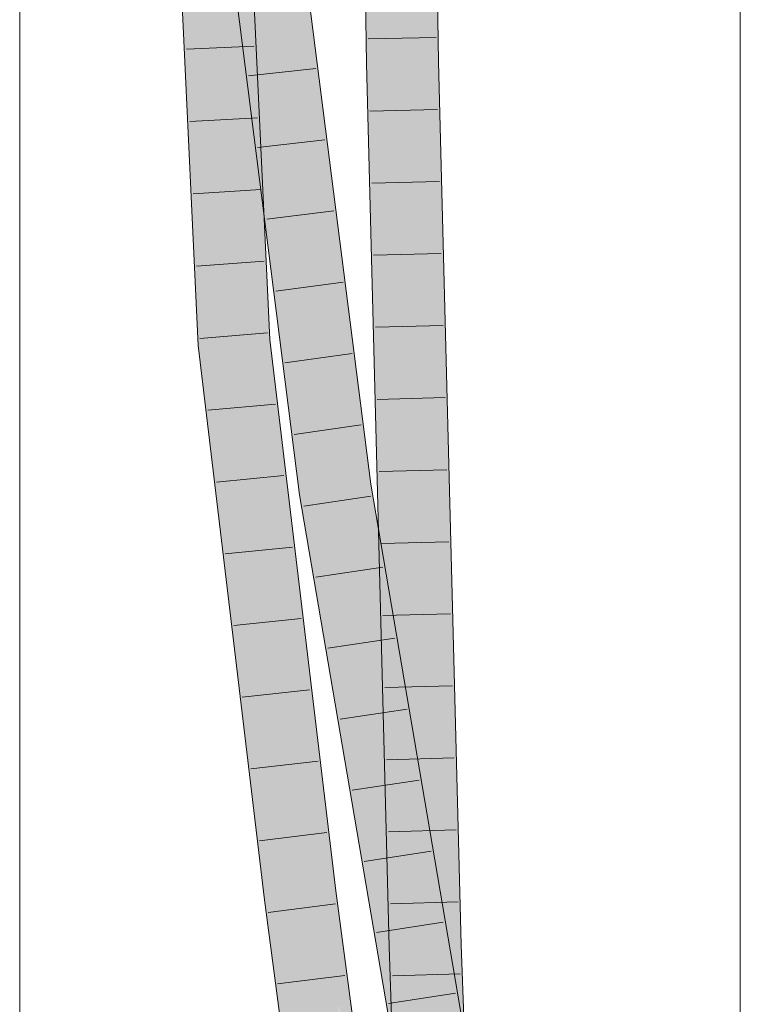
# Model space of a CAD drawing. Extents: x -620 to 300, y 62 to 1162.
# Tile 229 of 256: x 163.62 to 166.12, y 904.98 to 908.4. Entities that reach past the tile are written whole.
import ezdxf

# ---------------------------------------------------------------- set-up
doc = ezdxf.new("R2010")
doc.units = 0
doc.layers.get('0').update_dxf_attribs({"lineweight": 13})
doc.layers.add('E_Detail_Linie_Text_Bem', color=7, linetype='Continuous', lineweight=13)
for name, color, linetype, lineweight, true_color in [('E_Leerrohr 25-A06G955E8I', 7, 'Continuous', 9, 0xff8000), ('E_Leerrohr 25-Shading', 7, 'Continuous', 9, 0xff8000), ('E_Leerrohr 32-A06G955G8I', 7, 'Continuous', 9, 0x00b300), ('E_Leerrohr 32-Shading', 7, 'Continuous', 9, 0x00b300)]:
    doc.layers.add(name, color=color, linetype=linetype, lineweight=lineweight, true_color=true_color)

# ---------------------------------------------------------------- blocks, each defined once
blk = doc.blocks.new('Shading-A06G94V18I', base_point=(243.3339, 864.5048))
at = {"layer": 'E_Leerrohr 25-Shading', "color": 43, "true_color": 0xd7ab7f}
for points in [[(164.8216, 908.2465), (164.8582, 908.2474), (164.8098, 909.1246), (164.8464, 909.1243)], [(165.0257, 909.0961), (165.0232, 909.1228), (165.035, 908.2515)], [(165.0659, 908.6703), (165.0257, 909.0961), (165.0715, 908.2523), (165.035, 908.2515)], [(165.0715, 908.2523), (165.035, 908.2515), (165.1258, 906.0706), (165.0425, 907.9585)], [(165.0715, 908.2523), (165.1258, 906.0706), (165.1261, 906.1423)], [(164.8216, 908.2465), (164.8313, 907.8726), (164.8582, 908.2474), (164.9132, 906.1216)], [(165.0521, 907.7408), (165.0425, 907.9585), (165.1141, 905.1875)], [(164.8313, 907.8726), (164.9008, 905.1813), (164.9132, 906.1216), (164.9374, 905.1823)], [(165.1194, 905.1877), (165.1163, 906.2858), (165.1141, 905.1875), (165.0521, 907.7408)], [(165.1258, 906.0706), (165.1163, 906.2858), (165.1227, 905.1877), (165.1194, 905.1877)], [(165.1258, 906.0706), (165.1309, 905.9553), (165.1261, 906.1423)], [(165.1507, 905.1886), (165.1309, 905.9553), (165.1227, 905.1877), (165.1258, 906.0706)], [(164.9008, 905.1813), (164.9775, 903.9807), (164.9374, 905.1823)], [(164.9008, 905.1813), (164.9892, 902.5336), (164.9775, 903.9807), (165.0116, 902.5344)], [(165.1194, 905.1877), (165.1141, 905.1875), (165.121, 905.05)], [(165.121, 905.05), (165.1141, 905.1875), (165.1223, 904.9431)], [(165.121, 905.05), (165.1234, 905.0433), (165.1194, 905.1877), (165.1227, 905.1877)], [(165.1234, 905.0433), (165.1588, 904.9453), (165.1227, 905.1877), (165.1507, 905.1886)], [(165.1234, 905.0433), (165.121, 905.05), (165.1237, 904.9966)], [(165.1223, 904.9431), (165.1243, 904.8922), (165.121, 905.05), (165.1237, 904.9966)], [(165.1237, 904.9966), (165.1263, 904.9437), (165.1234, 905.0433), (165.1585, 904.9461)], [(165.1237, 904.9966), (165.124, 904.9435), (165.1263, 904.9437)]]:
    blk.add_solid(points, dxfattribs=at)
at = {"layer": 'E_Leerrohr 25-Shading', "color": 31, "true_color": 0xfabd7f}
for points in [[(164.8582, 908.2474), (164.9466, 908.2494), (164.8464, 909.1243), (164.9348, 909.1235)], [(164.9409, 908.6708), (164.9466, 908.2494), (165.0232, 909.1228), (165.035, 908.2515)], [(164.9466, 908.2494), (165.0059, 905.9537), (165.035, 908.2515), (165.0425, 907.9585)], [(164.9374, 905.1823), (165.0258, 905.1849), (164.8582, 908.2474), (164.9466, 908.2494)], [(165.0059, 905.9537), (165.0258, 905.1849), (165.0425, 907.9585), (165.1141, 905.1875)], [(164.9374, 905.1823), (164.9775, 903.9807), (164.9658, 905.1832)], [(164.9775, 903.9807), (165.0258, 905.1849), (164.9658, 905.1832)], [(164.9775, 903.9807), (165.0258, 902.5349), (165.0258, 905.1849), (165.1141, 902.538)], [(165.0258, 905.1849), (165.0341, 904.9365), (165.1141, 905.1875), (165.1223, 904.9431)]]:
    blk.add_solid(points, dxfattribs=at)
at = {"layer": 'E_Leerrohr 32-Shading', "color": 83, "true_color": 0x7fbd7f}
for points in [[(164.214, 908.5576), (164.1545, 909.0496), (164.2477, 907.8349), (164.1823, 908.4528)], [(164.427, 908.1733), (164.4038, 909.0676), (164.3962, 908.5278), (164.394, 909.054)], [(164.4464, 907.9493), (164.4389, 908.3114), (164.427, 908.1733), (164.4038, 909.0676)], [(164.5506, 908.7458), (164.6295, 908.1259), (164.5739, 908.7482)], [(164.5739, 908.7482), (164.5929, 908.5355), (164.587, 908.7495), (164.6134, 908.3621)], [(164.6148, 908.5316), (164.587, 908.7495), (164.769, 907.0497), (164.6134, 908.3621)], [(164.4069, 908.4753), (164.3382, 908.725), (164.5392, 907.4366), (164.4146, 908.1255)], [(164.3966, 908.4339), (164.45, 907.2866), (164.3962, 908.5278), (164.4193, 908.2623)], [(164.5929, 908.5355), (164.6295, 908.1259), (164.6134, 908.3621)], [(164.812, 906.7825), (164.6148, 908.5316), (164.8008, 906.7809), (164.769, 907.0498)], [(164.6148, 908.5316), (164.812, 906.7825), (164.6441, 908.3014)], [(164.1823, 908.4528), (164.2374, 907.2679), (164.2477, 907.8349), (164.2739, 907.2711)], [(164.6134, 908.3621), (164.6295, 908.1259), (164.769, 907.0497), (164.7796, 906.9478)], [(164.4823, 907.3806), (164.4389, 908.3114), (164.4525, 907.6561)], [(164.6441, 908.3014), (164.6506, 908.2426), (164.8371, 906.7863), (164.8147, 906.783)], [(164.45, 907.2866), (164.45, 907.2859), (164.4193, 908.2623), (164.427, 908.1733)], [(164.6506, 908.2426), (164.812, 906.7825), (164.8147, 906.783)], [(164.4601, 907.2867), (164.4464, 907.9493), (164.45, 907.2859), (164.427, 908.1733)], [(164.4464, 907.9493), (164.4146, 908.1255), (164.4666, 907.7168)], [(164.5959, 906.7502), (164.5392, 907.4366), (164.4666, 907.7168), (164.4464, 907.9493)], [(164.5959, 906.7502), (164.4666, 907.7168), (164.5658, 906.9375)], [(164.4601, 907.2867), (164.4865, 907.2889), (164.4525, 907.6561), (164.4823, 907.3806)], [(164.5392, 907.4366), (164.5959, 906.7502), (164.626, 906.7548)], [(164.2374, 907.2679), (164.2683, 907.0096), (164.2739, 907.2711), (164.3901, 906.2993)], [(164.45, 907.2859), (164.4832, 907.0091), (164.4601, 907.2867)], [(164.4601, 907.2867), (164.4729, 907.1324), (164.4865, 907.2889), (164.4836, 907.0417)], [(164.6867, 905.3726), (164.4865, 907.2889), (164.6791, 905.3717), (164.4836, 907.0417)], [(164.4865, 907.2889), (164.6867, 905.3726), (164.5582, 906.6897)], [(164.4729, 907.1324), (164.4832, 907.0091), (164.4836, 907.0417)], [(164.4836, 907.0417), (164.4832, 907.0091), (164.6791, 905.3717)], [(164.769, 907.0498), (164.7796, 906.9478), (164.8008, 906.7809)], [(164.3901, 906.2993), (164.2683, 907.0096), (164.4226, 906.0276), (164.3342, 906.4585)], [(164.5658, 906.9375), (164.5898, 906.7493), (164.5959, 906.7502)], [(164.8008, 906.7809), (164.8846, 906.2892), (164.812, 906.7825)], [(164.812, 906.7825), (164.8846, 906.2892), (164.8147, 906.783), (164.8782, 906.3566)], [(164.8782, 906.3566), (164.8371, 906.7863), (164.8147, 906.783)], [(164.8633, 906.632), (164.8371, 906.7863), (164.8682, 906.5825)], [(164.9132, 906.1216), (164.8682, 906.5825), (164.8782, 906.3566), (164.8371, 906.7863)], [(164.5898, 906.7493), (164.7511, 906.0204), (164.5959, 906.7502)], [(164.7511, 906.0204), (164.5898, 906.7493), (164.9, 905.1464), (164.6715, 906.27)], [(164.7511, 906.0204), (164.626, 906.7548), (164.5959, 906.7502)], [(164.5582, 906.6897), (164.6867, 905.3726), (164.6795, 905.6766), (164.7108, 905.3757)], [(165.0165, 905.6111), (165.0659, 905.443), (164.8682, 906.5825), (164.8633, 906.632)], [(164.9132, 906.1216), (165.0165, 905.6111), (164.8682, 906.5825)], [(164.3342, 906.4585), (164.4674, 905.345), (164.4226, 906.0276), (164.5037, 905.3496)], [(164.8782, 906.3566), (164.8846, 906.2892), (164.9132, 906.1216)], [(164.9, 905.1464), (164.6715, 906.27), (164.9452, 904.881), (164.7002, 906.1011)], [(164.9452, 904.881), (164.7002, 906.1011), (164.9087, 904.8775)], [(165.0165, 905.6111), (164.9132, 906.1216), (164.9775, 905.7438)], [(164.9775, 905.7438), (165.0425, 905.3623), (165.0165, 905.6111), (165.0675, 905.2773)], [(164.7108, 905.3757), (164.7154, 905.3763), (164.6795, 905.6766)], [(165.1309, 905.0615), (165.0659, 905.443), (165.0675, 905.2773), (165.0165, 905.6111)], [(164.4674, 905.345), (164.5076, 905.0406), (164.5037, 905.3496), (164.6877, 903.9565)], [(164.6791, 905.3717), (164.7214, 905.0516), (164.6867, 905.3726)], [(164.6867, 905.3726), (164.7214, 905.0516), (164.7108, 905.3757), (164.7163, 905.3274)], [(164.7163, 905.3274), (164.7154, 905.3763), (164.7108, 905.3757)], [(164.7154, 905.3763), (164.7163, 905.3274), (164.9273, 903.4926), (164.9217, 903.5349)], [(164.7198, 905.3428), (164.7154, 905.3763), (164.9351, 903.4935), (164.9273, 903.4926)], [(165.0675, 905.2773), (165.0425, 905.3623), (165.1254, 904.8984), (165.1216, 904.8981)], [(164.8943, 903.7744), (164.7163, 905.3274), (164.9043, 903.6667), (164.7214, 905.0516)], [(164.7392, 905.1763), (164.9397, 903.6785), (164.7198, 905.3428)], [(165.1579, 904.9016), (165.0675, 905.2773), (165.1254, 904.8984)], [(165.0675, 905.2773), (165.1588, 904.8975), (165.1309, 905.0615)], [(164.7392, 905.1763), (164.937, 903.4937), (164.9397, 903.6785), (164.9541, 903.4956)], [(164.9351, 903.4935), (164.937, 903.4937), (164.7392, 905.1763)], [(164.6877, 903.9565), (164.5076, 905.0406), (164.7165, 903.4691), (164.7085, 903.5197)]]:
    blk.add_solid(points, dxfattribs=at)
at = {"layer": 'E_Leerrohr 32-Shading', "color": 83, "true_color": 0x7fd57f}
for points in [[(164.5506, 908.7458), (164.4966, 908.4709), (164.6295, 908.1259), (164.6282, 907.4368)], [(164.303, 908.5452), (164.214, 908.5576), (164.3364, 907.8271), (164.2477, 907.8349)], [(164.3966, 908.4339), (164.303, 908.5452), (164.3364, 907.8271)], [(164.4966, 908.4709), (164.4069, 908.4753), (164.6282, 907.4368), (164.5392, 907.4366)], [(164.3364, 907.8271), (164.362, 907.2784), (164.3966, 908.4339), (164.45, 907.2859)], [(164.6295, 908.1259), (164.6282, 907.4368), (164.7877, 906.7789), (164.7134, 906.7678)], [(164.6295, 908.1259), (164.7877, 906.7789), (164.7796, 906.9478)], [(164.2477, 907.8349), (164.2739, 907.2711), (164.3364, 907.8271), (164.362, 907.2784)], [(164.6139, 907.4368), (164.5392, 907.4366), (164.7134, 906.7678), (164.626, 906.7548)], [(164.6282, 907.4368), (164.6139, 907.4368), (164.7134, 906.7678)], [(164.2739, 907.2711), (164.3901, 906.2993), (164.362, 907.2784), (164.4791, 906.2992)], [(164.362, 907.2784), (164.4791, 906.2992), (164.45, 907.2859), (164.4832, 907.0091)], [(164.4791, 906.2992), (164.5914, 905.3607), (164.4832, 907.0091), (164.6791, 905.3717)], [(164.7877, 906.7789), (164.8008, 906.7809), (164.7796, 906.9478)], [(164.626, 906.7548), (164.7511, 906.0204), (164.7134, 906.7678), (164.8397, 906.0266)], [(164.7134, 906.7678), (164.8397, 906.0266), (164.7877, 906.7789)], [(164.8397, 906.0266), (164.8008, 906.7809), (164.7877, 906.7789)], [(164.8846, 906.2892), (164.8008, 906.7809), (164.9409, 905.4325), (164.8397, 906.0266)], [(164.4453, 906.2993), (164.3901, 906.2993), (164.4226, 906.0276)], [(164.4791, 906.2992), (164.4453, 906.2993), (164.5037, 905.3496), (164.4226, 906.0276)], [(164.4791, 906.2992), (164.5037, 905.3496), (164.5914, 905.3607)], [(164.9132, 906.1216), (164.8846, 906.2892), (164.9625, 905.6161), (164.9533, 905.5377)], [(164.8846, 906.2892), (164.9409, 905.4325), (164.9151, 905.956)], [(164.9132, 906.1216), (164.9625, 905.6161), (164.9775, 905.7438)], [(164.9409, 905.4325), (164.8397, 906.0266), (164.9, 905.1464), (164.7511, 906.0204)], [(164.9409, 905.4325), (164.9883, 905.1545), (164.9151, 905.956)], [(164.9775, 905.7438), (164.9625, 905.6161), (165.0425, 905.3623), (165.0329, 905.2805)], [(164.9533, 905.5377), (164.9883, 905.1545), (164.9625, 905.6161), (165.0334, 904.8896)], [(165.0329, 905.2805), (164.9625, 905.6161), (165.0123, 905.1055)], [(164.9409, 905.4325), (164.9, 905.1464), (164.9073, 905.1471)], [(164.9883, 905.1545), (164.9409, 905.4325), (164.9073, 905.1471)], [(164.5037, 905.3496), (164.6877, 903.9565), (164.5914, 905.3607), (164.7763, 903.9611)], [(164.5914, 905.3607), (164.7763, 903.9611), (164.6791, 905.3717), (164.7214, 905.0516)], [(165.0329, 905.2805), (165.1582, 904.6832), (165.0425, 905.3623)], [(165.1582, 904.6832), (165.0329, 905.2805), (165.0334, 904.8896), (165.0123, 905.1055)], [(164.9548, 905.1514), (164.9, 905.1464), (164.968, 904.8832), (164.9452, 904.881)], [(165.0334, 904.8896), (164.9883, 905.1545), (164.968, 904.8832), (164.9548, 905.1514)], [(164.8868, 903.5976), (164.9052, 903.6422), (164.725, 904.9797), (164.7214, 905.0516)], [(164.9043, 903.6667), (164.7214, 905.0516), (164.9052, 903.6422)]]:
    blk.add_solid(points, dxfattribs=at)
blk = doc.blocks.new('Referenz-A06G955I8I')
at = {"layer": 'E_Detail_Linie_Text_Bem', "linetype": 'Continuous', "ltscale": 0.13}
for p, q in [((163.6186, 904.2613), (163.6186, 913.4414)), ((166.1186, 913.4414), (166.1186, 864.2613))]:
    blk.add_line(p, q, dxfattribs=at)
at = {"layer": 'E_Leerrohr 25-A06G955E8I', "linetype": 'Continuous', "ltscale": 0.13}
for p, q in [((164.8216, 908.2465), (164.8098, 909.1246)), ((165.0716, 908.2523), (165.0598, 909.1225)), ((165.0629, 908.336), (164.828, 908.3312)), ((165.1507, 905.1886), (165.0716, 908.2523)), ((164.9008, 905.1813), (164.8216, 908.2465)), ((165.0683, 908.0864), (164.8334, 908.0809)), ((165.0748, 907.8366), (164.8399, 907.8309)), ((165.0813, 907.5867), (164.8463, 907.581)), ((165.0877, 907.3369), (164.8528, 907.331)), ((165.0942, 907.087), (164.8592, 907.081)), ((165.1006, 906.8371), (164.8657, 906.831)), ((165.1071, 906.5873), (164.8722, 906.5811)), ((165.1135, 906.3374), (164.8786, 906.3311)), ((165.12, 906.0876), (164.8851, 906.0811)), ((165.1264, 905.8377), (164.8915, 905.8311)), ((165.1329, 905.5879), (164.898, 905.5812)), ((165.1394, 905.338), (164.9045, 905.3312)), ((164.9892, 902.5336), (164.9008, 905.1813)), ((165.239, 902.5423), (165.1507, 905.1886)), ((165.1466, 905.0882), (164.9117, 905.0812))]:
    blk.add_line(p, q, dxfattribs=at)
at = {"layer": 'E_Leerrohr 32-A06G955G8I', "linetype": 'Continuous', "ltscale": 0.13}
for p, q in [((164.2374, 907.268), (164.1538, 909.0647)), ((164.4865, 907.289), (164.4038, 909.0676)), ((164.8371, 906.7863), (164.587, 908.7494)), ((164.5898, 906.7493), (164.3382, 908.725)), ((164.4318, 908.3059), (164.197, 908.2959)), ((164.6458, 908.229), (164.4122, 908.203)), ((164.4433, 908.0574), (164.2087, 908.045)), ((164.6773, 907.9818), (164.4439, 907.9542)), ((164.4549, 907.8088), (164.2204, 907.794)), ((164.7088, 907.7345), (164.4756, 907.7055)), ((164.4664, 907.5603), (164.2321, 907.5431)), ((164.7403, 907.4873), (164.5072, 907.4568)), ((164.478, 907.3117), (164.2438, 907.2922)), ((164.4674, 905.3451), (164.2374, 907.268)), ((164.7154, 905.3763), (164.4865, 907.289)), ((164.7717, 907.24), (164.5389, 907.208)), ((164.5059, 907.064), (164.2718, 907.0432)), ((164.8032, 906.9928), (164.5706, 906.9593)), ((164.5355, 906.8164), (164.3016, 906.7943)), ((165.1944, 904.6888), (164.8371, 906.7863)), ((164.9473, 904.6507), (164.5898, 906.7493)), ((164.8364, 906.7457), (164.604, 906.7109)), ((164.5652, 906.5688), (164.3313, 906.5455)), ((164.8783, 906.4993), (164.6459, 906.4644)), ((164.5948, 906.3212), (164.3611, 906.2966)), ((164.9203, 906.2529), (164.6879, 906.2179)), ((164.6244, 906.0736), (164.3909, 906.0478)), ((164.9623, 906.0065), (164.7299, 905.9713)), ((164.6541, 905.826), (164.4206, 905.7989)), ((165.0043, 905.7601), (164.7719, 905.7248)), ((164.6837, 905.5784), (164.4504, 905.5501)), ((165.0462, 905.5138), (164.8139, 905.4783)), ((164.9637, 903.4967), (164.7154, 905.3763)), ((164.7152, 903.469), (164.4674, 905.3451)), ((164.7139, 905.3307), (164.4807, 905.3014)), ((165.0882, 905.2674), (164.8559, 905.2318)), ((164.7466, 905.0826), (164.5134, 905.0538)), ((165.1302, 905.021), (164.8979, 904.9853))]:
    blk.add_line(p, q, dxfattribs=at)

msp = doc.modelspace()

# ---------------------------------------------------------------- block references
at = {"color": 8, "lineweight": 25, "ltscale": 0.25, "true_color": 0x808080}
msp.add_blockref('Referenz-A06G955I8I', (0, 0), dxfattribs=at)
msp.add_blockref('Shading-A06G94V18I', (243.3339, 864.5048))

doc.saveas('drawing.dxf')
